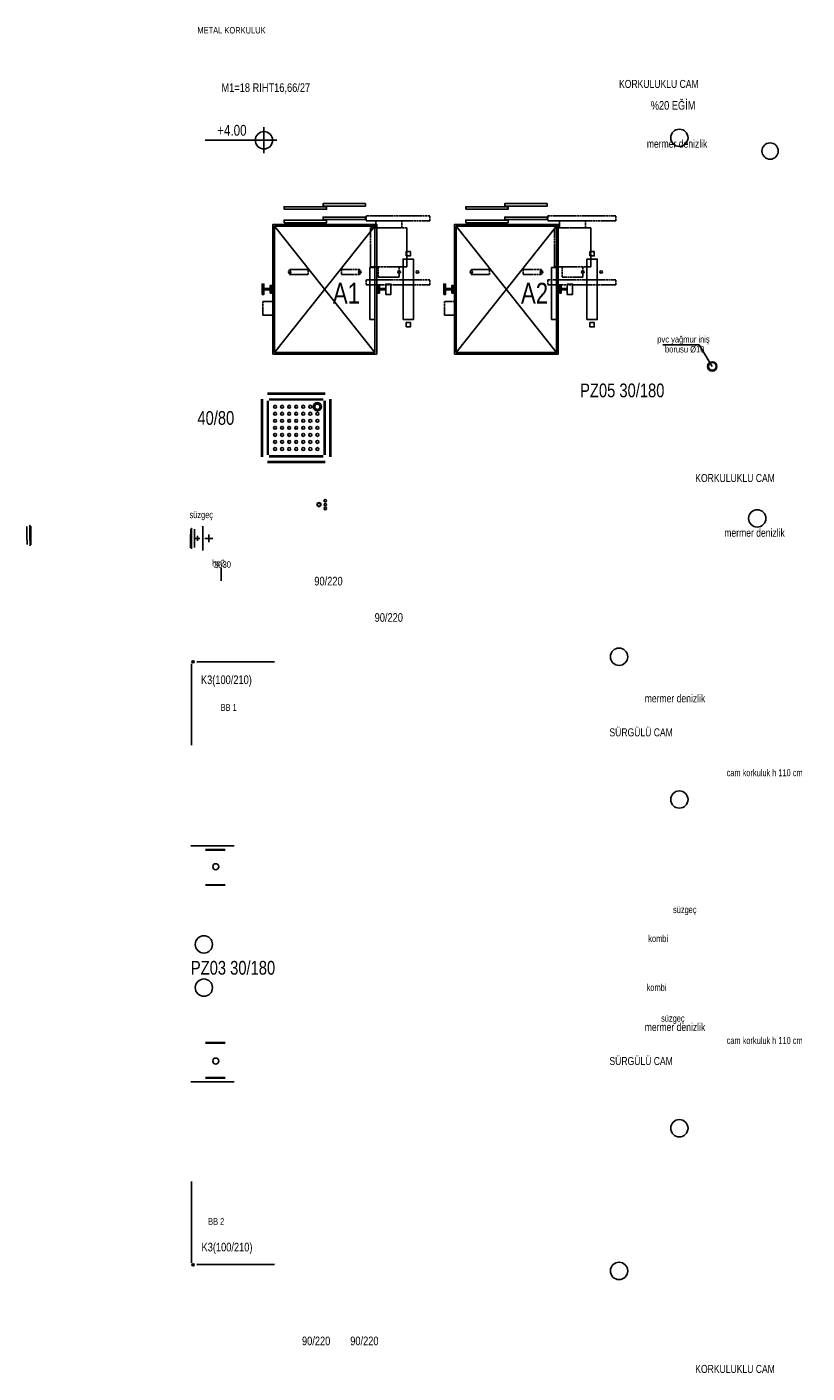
# Model space of a CAD drawing. Header units: centimetres. Extents: x 0 to 12309, y -30 to 2970.
# Tile 4 of 28: x 1646 to 2097, y 780 to 1558. Entities that reach past the tile are written whole.
import ezdxf
from ezdxf.enums import TextEntityAlignment as Align

# ---------------------------------------------------------------- set-up
doc = ezdxf.new("R2010")
doc.units = ezdxf.units.CM
doc.linetypes.add('DASHED', pattern=[1.524, 1.27, -0.254])
for name, color, linetype in [('ASN-HALAT', 6, 'Continuous'), ('ASN-ISARET', 1, 'Continuous'), ('ASN-KA', 30, 'Continuous'), ('ASN-KABIN', 5, 'Continuous'), ('ASN-KAPI', 3, 'Continuous'), ('ASN-MIMARI', 8, 'Continuous'), ('ASN-MOTOR-GIZLI', 6, 'DASHED'), ('ASN-RAY', 1, 'Continuous')]:
    doc.layers.add(name, color=color, linetype=linetype)

msp = doc.modelspace()

# ---------------------------------------------------------------- linework, layer by layer
at = {"layer": 'ASN-HALAT'}
for centre in [(1798.2, 1416.25), (1838.8, 1416.25), (1861.45, 1416.25), (1872.05, 1416.25), (1903.2, 1416.25), (1943.8, 1416.25), (1967.7, 1416.25), (1978.3, 1416.25)]:
    msp.add_circle(centre, 0.75, dxfattribs=at)
at = {"layer": 'ASN-KA'}
for points in [[(1863.75, 1388.75), (1869.75, 1388.75), (1869.75, 1423.75), (1863.75, 1423.75)], [(1970, 1388.75), (1976, 1388.75), (1976, 1423.75), (1970, 1423.75)]]:
    msp.add_lwpolyline(points, close=True, dxfattribs=at)
at = {"layer": 'ASN-KABIN'}
for p, q in [((1789.5, 1369.75), (1847.5, 1442.75)), ((1789.5, 1442.75), (1847.5, 1369.75)), ((1894.5, 1369.75), (1952.5, 1442.75)), ((1894.5, 1442.75), (1952.5, 1369.75))]:
    msp.add_line(p, q, dxfattribs=at)
for points in [[(1788.5, 1368.75), (1848.5, 1368.75), (1848.5, 1443.75), (1788.5, 1443.75)], [(1789.5, 1369.75), (1847.5, 1369.75), (1847.5, 1442.75), (1789.5, 1442.75)], [(1893.5, 1368.75), (1953.5, 1368.75), (1953.5, 1443.75), (1893.5, 1443.75)], [(1894.5, 1369.75), (1952.5, 1369.75), (1952.5, 1442.75), (1894.5, 1442.75)], [(1844.5, 1388.75), (1847.5, 1388.75), (1847.5, 1418.75), (1844.5, 1418.75)], [(1949.5, 1388.75), (1952.5, 1388.75), (1952.5, 1418.75), (1949.5, 1418.75)]]:
    msp.add_lwpolyline(points, close=True, dxfattribs=at)
at = {"layer": 'ASN-KAPI'}
for points in [[(1817.5, 1454.25), (1842, 1454.25), (1842, 1455.75), (1817.5, 1455.75)], [(1922.5, 1454.25), (1947, 1454.25), (1947, 1455.75), (1922.5, 1455.75)], [(1795, 1452.5), (1819.5, 1452.5), (1819.5, 1454), (1795, 1454)], [(1817.5, 1446.5), (1842, 1446.5), (1842, 1448), (1817.5, 1448)], [(1900, 1452.5), (1924.5, 1452.5), (1924.5, 1454), (1900, 1454)], [(1922.5, 1446.5), (1947, 1446.5), (1947, 1448), (1922.5, 1448)], [(1795, 1444.75), (1819.5, 1444.75), (1819.5, 1446.25), (1795, 1446.25)], [(1900, 1444.75), (1924.5, 1444.75), (1924.5, 1446.25), (1900, 1446.25)]]:
    msp.add_lwpolyline(points, close=True, dxfattribs=at)
at = {"layer": 'ASN-MIMARI'}
for p, q in [((1783.34, 1499.92), (1783.34, 1484.92)), ((1790.84, 1492.42), (1749.43, 1492.42)), ((2034.86, 1374.09), (2013.91, 1374.09)), ((2042.5, 1361.67), (2034.86, 1374.09)), ((1781.97, 1309.46), (1781.97, 1342.82)), ((1782.52, 1309.46), (1782.52, 1342.82)), ((1818.66, 1346.15), (1785.3, 1346.15)), ((1818.66, 1345.6), (1785.3, 1345.6)), ((1785.3, 1310.57), (1785.3, 1341.71)), ((1785.86, 1310.57), (1785.86, 1341.71)), ((1817.55, 1342.82), (1786.42, 1342.82)), ((1817.55, 1342.26), (1786.42, 1342.26)), ((1818.11, 1310.57), (1818.11, 1341.71)), ((1818.66, 1310.57), (1818.66, 1341.71)), ((1821.44, 1309.46), (1821.44, 1342.82)), ((1822, 1309.46), (1822, 1342.82)), ((1817.55, 1310.02), (1786.42, 1310.02)), ((1817.55, 1309.46), (1786.42, 1309.46)), ((1818.66, 1306.68), (1785.3, 1306.68)), ((1818.66, 1306.12), (1785.3, 1306.12)), ((1646.32, 1269.18), (1646.35, 1263.93)), ((1648.07, 1269.89), (1648.1, 1263.94)), ((1648.07, 1269.69), (1648.22, 1269.69)), ((1648.57, 1269.34), (1648.6, 1263.94)), ((1747.97, 1262.23), (1748, 1269.29)), ((1646.38, 1258.69), (1646.35, 1263.93)), ((1648.13, 1257.99), (1648.1, 1263.94)), ((1648.63, 1258.54), (1648.6, 1263.94)), ((1740.94, 1256.86), (1740.97, 1262.26)), ((1740.99, 1267.66), (1740.97, 1262.26)), ((1741.5, 1268.01), (1741.35, 1268.01)), ((1741.44, 1256.31), (1741.47, 1262.26)), ((1741.5, 1268.21), (1741.47, 1262.26)), ((1743.19, 1257), (1743.22, 1262.25)), ((1743.24, 1267.5), (1743.22, 1262.25)), ((1743.75, 1262.25), (1746.3, 1262.24)), ((1744.97, 1262.24), (1744.96, 1260.84)), ((1744.97, 1262.24), (1744.97, 1263.64)), ((1747.97, 1262.23), (1747.93, 1255.17)), ((1749.21, 1262.22), (1753.78, 1262.2)), ((1751.47, 1262.21), (1751.46, 1259.99)), ((1751.47, 1262.21), (1751.48, 1264.43)), ((1648.13, 1258.19), (1648.28, 1258.19)), ((1741.44, 1256.51), (1741.29, 1256.51)), ((1758.6, 1245.27), (1758.59, 1237.76)), ((1741.8, 1191.23), (1741.53, 1191.23)), ((1741.53, 1190.95), (1743.13, 1190.95)), ((1741.8, 1190.67), (1741.53, 1190.67)), ((1742.33, 1190.15), (1742.33, 1191.75)), ((1742.84, 1190.64), (1743.18, 1190.64)), ((1742.87, 1191.19), (1743.18, 1191.19)), ((1744.53, 1190.85), (1789.41, 1190.85)), ((1741.53, 1142.82), (1741.53, 1189.8)), ((1744.13, 1190.2), (1744.18, 1190.2)), ((1789.81, 1190.2), (1789.76, 1190.2)), ((1766.13, 1084.55), (1741.13, 1084.55)), ((1749.53, 1082.33), (1760.91, 1082.33)), ((1749.53, 1082.03), (1760.91, 1082.03)), ((1760.91, 1062.08), (1749.53, 1062.08)), ((1760.91, 1061.78), (1749.53, 1061.78)), ((1760.91, 970.84), (1749.53, 970.84)), ((1760.91, 970.54), (1749.53, 970.54)), ((1749.53, 950.59), (1760.91, 950.59)), ((1749.53, 950.29), (1760.91, 950.29)), ((1766.13, 948.06), (1741.13, 948.06)), ((1741.53, 890.48), (1741.53, 843.5)), ((1741.8, 842.63), (1741.53, 842.63)), ((1741.53, 842.35), (1743.13, 842.35)), ((1741.8, 842.08), (1741.53, 842.08)), ((1742.33, 843.15), (1742.33, 841.55)), ((1742.84, 842.66), (1743.18, 842.66)), ((1742.87, 842.11), (1743.18, 842.11)), ((1744.13, 843.1), (1744.18, 843.1)), ((1744.53, 842.45), (1789.41, 842.45)), ((1789.81, 843.1), (1789.76, 843.1))]:
    msp.add_line(p, q, dxfattribs=at)
for centre, radius in [((1783.34, 1492.42), 5), ((2023.46, 1493.81), 5), ((2075.92, 1486.17), 4.71), ((2042.5, 1361.67), 2.7), ((2042.5, 1361.67), 2.25), ((1789.75, 1338.37), 0.834), ((1793.83, 1338.37), 0.834), ((1797.91, 1338.37), 0.834), ((1801.98, 1338.37), 0.834), ((1806.06, 1338.37), 0.834), ((1810.14, 1338.37), 0.834), ((1814.22, 1338.37), 2.36), ((1814.22, 1338.37), 1.53), ((1789.75, 1334.3), 0.834), ((1789.75, 1330.22), 0.834), ((1793.83, 1334.3), 0.834), ((1793.83, 1330.22), 0.834), ((1797.91, 1334.3), 0.834), ((1797.91, 1330.22), 0.834), ((1801.98, 1334.3), 0.834), ((1801.98, 1330.22), 0.834), ((1806.06, 1334.3), 0.834), ((1806.06, 1330.22), 0.834), ((1810.14, 1334.3), 0.834), ((1810.14, 1330.22), 0.834), ((1814.22, 1334.29), 0.834), ((1814.22, 1330.22), 0.834), ((1789.75, 1326.14), 0.834), ((1789.75, 1322.07), 0.834), ((1793.83, 1326.14), 0.834), ((1793.83, 1322.07), 0.834), ((1797.91, 1326.14), 0.834), ((1797.91, 1322.07), 0.834), ((1801.98, 1326.14), 0.834), ((1801.98, 1322.07), 0.834), ((1806.06, 1326.14), 0.834), ((1806.06, 1322.07), 0.834), ((1810.14, 1326.14), 0.834), ((1810.14, 1322.07), 0.834), ((1814.22, 1326.14), 0.834), ((1814.22, 1322.07), 0.834), ((1789.75, 1317.99), 0.834), ((1793.83, 1317.99), 0.834), ((1797.91, 1317.99), 0.834), ((1801.98, 1317.99), 0.834), ((1806.06, 1317.99), 0.834), ((1810.14, 1317.99), 0.834), ((1814.22, 1317.99), 0.834), ((1789.75, 1313.92), 0.834), ((1793.83, 1313.92), 0.834), ((1797.91, 1313.92), 0.834), ((1801.98, 1313.92), 0.834), ((1806.06, 1313.92), 0.834), ((1810.14, 1313.92), 0.834), ((1814.22, 1313.91), 0.834), ((1818.75, 1284.07), 0.713), ((1815.14, 1281.82), 1.15), ((1815.14, 1281.82), 0.969), ((1818.77, 1281.82), 0.713), ((1818.78, 1279.52), 0.713), ((2068.46, 1273.81), 5), ((1988.59, 1193.81), 5), ((1742.33, 1190.95), 0.6), ((1742.33, 1190.95), 0.4), ((2023.46, 1111.31), 5), ((1755.49, 1072.47), 1.73), ((1748.59, 1027.56), 5), ((1748.59, 1002.56), 5), ((1755.49, 960.15), 1.73), ((2023.46, 921.31), 5), ((1742.33, 842.35), 0.6), ((1742.33, 842.35), 0.4), ((1988.59, 838.81), 5)]:
    msp.add_circle(centre, radius, dxfattribs=at)
at = {"layer": 'ASN-MOTOR-GIZLI'}
for points in [[(1842.5, 1445.75), (1879.25, 1445.75), (1879.25, 1448.75), (1842.5, 1448.75)], [(1947.5, 1445.75), (1986.75, 1445.75), (1986.75, 1448.75), (1947.5, 1448.75)], [(1844.95, 1419.25), (1865.95, 1419.25), (1865.95, 1441.75), (1844.95, 1441.75)], [(1847.95, 1441.75), (1862.95, 1441.75), (1862.95, 1445.75), (1847.95, 1445.75)], [(1951.2, 1419.25), (1972.2, 1419.25), (1972.2, 1441.75), (1951.2, 1441.75)], [(1954.2, 1441.75), (1969.2, 1441.75), (1969.2, 1445.75), (1954.2, 1445.75)], [(1798.2, 1414.75), (1808.8, 1414.75), (1808.8, 1417.75), (1798.2, 1417.75)], [(1828.2, 1414.75), (1838.8, 1414.75), (1838.8, 1417.75), (1828.2, 1417.75)], [(1849.45, 1413.25), (1861.45, 1413.25), (1861.45, 1419.25), (1849.45, 1419.25)], [(1903.2, 1414.75), (1913.8, 1414.75), (1913.8, 1417.75), (1903.2, 1417.75)], [(1933.2, 1414.75), (1943.8, 1414.75), (1943.8, 1417.75), (1933.2, 1417.75)], [(1955.7, 1413.25), (1967.7, 1413.25), (1967.7, 1419.25), (1955.7, 1419.25)], [(1842.5, 1408.75), (1879.25, 1408.75), (1879.25, 1411.75), (1842.5, 1411.75)], [(1947.5, 1408.75), (1986.75, 1408.75), (1986.75, 1411.75), (1947.5, 1411.75)], [(1782.75, 1391.25), (1788.75, 1391.25), (1788.75, 1399.25), (1782.75, 1399.25)], [(1887.75, 1391.25), (1893.75, 1391.25), (1893.75, 1399.25), (1887.75, 1399.25)]]:
    msp.add_lwpolyline(points, close=True, dxfattribs=at)
at = {"layer": 'ASN-RAY'}
for points in [[(1865.5, 1425.5), (1868, 1425.5), (1868, 1428), (1865.5, 1428)], [(1971.75, 1425.5), (1974.25, 1425.5), (1974.25, 1428), (1971.75, 1428)], [(1782.25, 1403.25), (1783.3, 1403.25), (1783.3, 1409.25), (1782.25, 1409.25)], [(1786.95, 1404.03), (1787.75, 1404.03), (1787.75, 1408.47), (1786.95, 1408.47)], [(1849.25, 1404.03), (1850.05, 1404.03), (1850.05, 1408.47), (1849.25, 1408.47)], [(1853.7, 1403.25), (1856.7, 1403.25), (1856.7, 1409.25), (1853.7, 1409.25)], [(1887.25, 1403.25), (1888.3, 1403.25), (1888.3, 1409.25), (1887.25, 1409.25)], [(1891.95, 1404.03), (1892.75, 1404.03), (1892.75, 1408.47), (1891.95, 1408.47)], [(1954.25, 1404.03), (1955.05, 1404.03), (1955.05, 1408.47), (1954.25, 1408.47)], [(1958.7, 1403.25), (1961.7, 1403.25), (1961.7, 1409.25), (1958.7, 1409.25)], [(1783.3, 1405.85), (1786.95, 1405.85), (1786.95, 1406.65), (1783.3, 1406.65)], [(1850.05, 1405.85), (1853.7, 1405.85), (1853.7, 1406.65), (1850.05, 1406.65)], [(1888.3, 1405.85), (1891.95, 1405.85), (1891.95, 1406.65), (1888.3, 1406.65)], [(1955.05, 1405.85), (1958.7, 1405.85), (1958.7, 1406.65), (1955.05, 1406.65)], [(1865.5, 1384.5), (1868, 1384.5), (1868, 1387), (1865.5, 1387)], [(1971.75, 1384.5), (1974.25, 1384.5), (1974.25, 1387), (1971.75, 1387)]]:
    msp.add_lwpolyline(points, close=True, dxfattribs=at)

# ---------------------------------------------------------------- texts
at = {"layer": 'ASN-ISARET', "width": 0.8}
for s, p in [('A1', (1831, 1404)), ('A2', (1939.75, 1404))]:
    msp.add_text(s, height=12, dxfattribs=at).set_placement(p, align=Align.MIDDLE_CENTER)
at = {"layer": 'ASN-MIMARI', "width": 0.8}
for s, height, p in [('METAL KORKULUK', 3.7243, (1744.84, 1554.12)), ('M1=18 RIHT16,66/27', 5, (1758.76, 1520.32)), ('KORKULUKLU CAM', 4.6345, (1988.59, 1522.64)), ('%%%20 EĞİM', 5, (2006.91, 1510.06)), ('+4.00', 6.25, (1756.35, 1495.04)), ('mermer denizlik', 4.6345, (2004.66, 1488.09)), ('pvc yağmur iniş', 3.75, (2010.71, 1375.49)), ('borusu %%c10', 3.75, (2015.14, 1369.72)), ('PZ05 30/180', 7.9541, (1966.09, 1343.81)), ('40/80', 7.954, (1744.87, 1327.9)), ('KORKULUKLU CAM', 4.6345, (2032.65, 1294.84)), ('süzgeç', 3.994, (1740.34, 1273.95)), ('mermer denizlik', 4.6345, (2049.43, 1263.2)), ('hp2', 3.75, (1753.48, 1246.16)), ('30', 3.75, (1754.32, 1245.12)), ('30', 3.75, (1759.41, 1245.24)), ('90/220', 5, (1812.46, 1235.05)), ('90/220', 5, (1847.32, 1214.05)), ('K3(100/210)', 5, (1746.9, 1178.03)), ('mermer denizlik', 4.6345, (2003.43, 1167.47)), ('BB 1', 3.994, (1758.33, 1162.56)), ('SÜRGÜLÜ CAM', 4.6345, (1983.04, 1147.82)), ('cam korkuluk h 110 cm', 3.9936, (2050.8, 1124.8)), ('süzgeç', 3.994, (2019.83, 1045.66)), ('kombi', 3.994, (2005.5, 1028.96)), ('PZ03 30/180', 7.9541, (1741.09, 1010.06)), ('kombi', 3.994, (2004.58, 1000.71)), ('mermer denizlik', 4.6345, (2003.43, 977.47)), ('süzgeç', 3.994, (2012.93, 982.82)), ('cam korkuluk h 110 cm', 3.9936, (2050.8, 970.03)), ('SÜRGÜLÜ CAM', 4.6345, (1983.04, 957.82)), ('BB 2', 3.994, (1751.09, 865.46)), ('K3(100/210)', 5, (1747.26, 850.09)), ('90/220', 5, (1805.32, 795.84)), ('90/220', 5, (1833.21, 795.85)), ('KORKULUKLU CAM', 4.6345, (2032.65, 779.84))]:
    msp.add_text(s, height=height, dxfattribs=at).set_placement(p)

doc.saveas('drawing.dxf')
